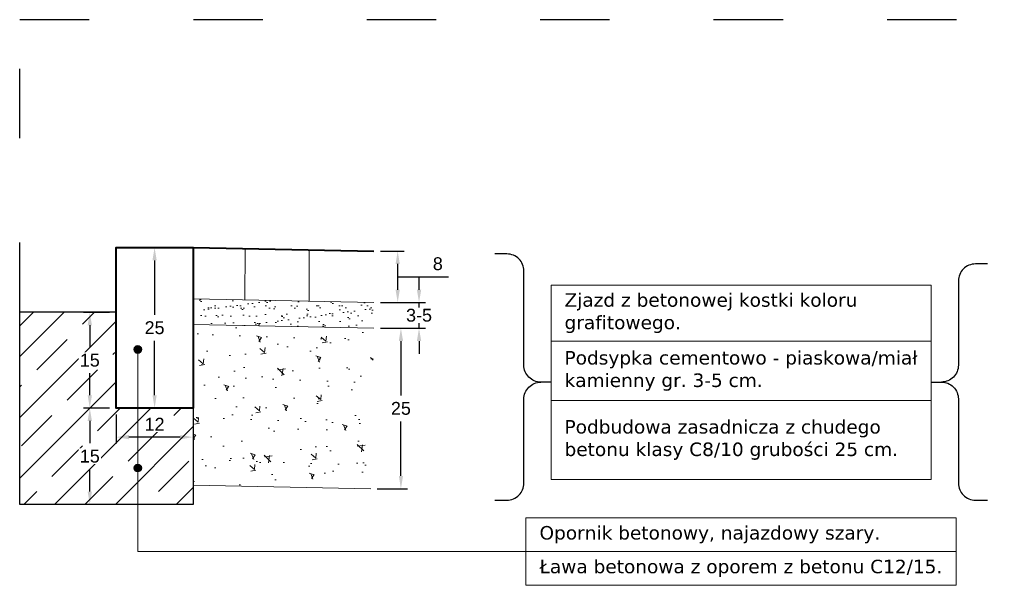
# Model space of a CAD drawing. Header units: millimetres. Extents: x 2422 to 2697, y 999 to 1037.
# Tile 4 of 48: x 2658.9 to 2660.433, y 1003.197 to 1004.078. Entities that reach past the tile are written whole.
import ezdxf

# ---------------------------------------------------------------- set-up
doc = ezdxf.new("R2010")
doc.units = ezdxf.units.MM
doc.linetypes.add('ACAD_ISO03W100', pattern=[30, 12, -18])
for name, color, linetype, lineweight in [('_JB_Opisowe', 7, 'Continuous', 0), ('_PN-konstrukcja_linie', 7, 'Continuous', 18), ('_PN-kostka_szara', 251, 'Continuous', 13), ('_PN-kraweznik', 7, 'Continuous', 40), ('_PN-nawierzchnia_kostka_szara', 251, 'Continuous', 40), ('_PN-podsypka_wypełnienie', 7, 'Continuous', 9), ('_PN-ława-wypełnienie', 7, 'Continuous', 0), ('_SZK-wymiary_0.2', 7, 'Continuous', 15), ('zjazd', 10, 'Continuous', 9)]:
    doc.layers.add(name, color=color, linetype=linetype, lineweight=lineweight)
doc.layers.add('_PN-ława', color=7, linetype='Continuous')
doc.layers.add('_SZK-opis_0.2', color=7, linetype='Continuous')
doc.layers.add('Podbudowa_beton', color=7, linetype='Continuous', lineweight=13, true_color=0x906713)
doc.layers.add('TEMP', color=80, linetype='Continuous', plot=False)
doc.styles.add('kuba', font='verdana.ttf', dxfattribs={"height": 0.1})
doc.styles.add('standard szczeg', font='arial.ttf', dxfattribs={"height": 0.02})
doc.dimstyles.new('p normalny szczeg.', dxfattribs={"dimtxt": 0.02, "dimasz": 0.02, "dimexe": 0.01, "dimexo": 0.01, "dimgap": 0.01, "dimtad": 1, "dimtih": 1, "dimtoh": 1, "dimdec": 0, "dimlfac": 100, "dimzin": 1, "dimtxsty": 'standard szczeg', "dimcen": 2.5, "dimazin": 0, "dimtfac": 1, "dimtdec": 0, "dimtmove": 0, "dimatfit": 3, "dimfxl": 1, "dimarcsym": 0})

# ---------------------------------------------------------------- blocks, each defined once
blk = doc.blocks.new('*D151')
at = {"layer": '_SZK-wymiary_0.2', "color": 0, "lineweight": -2, "transparency": 16777216}
for p, q in [((2659.1097, 1003.7033), (2659.1097, 1003.6185)), ((2659.1097, 1003.4933), (2659.1097, 1003.5781))]:
    blk.add_line(p, q, dxfattribs=at)
at = {"layer": '_SZK-wymiary_0.2', "color": 0, "transparency": 16777216}
for points in [[(2659.1064, 1003.7033), (2659.113, 1003.7033), (2659.1097, 1003.7233)], [(2659.1064, 1003.4933), (2659.113, 1003.4933), (2659.1097, 1003.4733)]]:
    blk.add_solid(points, dxfattribs=at)
at = {"layer": 'Defpoints', "color": 0, "transparency": 16777216}
for p in [(2659.1097, 1003.7233), (2659.1097, 1003.7233), (2659.1097, 1003.4733)]:
    blk.add_point(p, dxfattribs=at)
at = {"layer": '_SZK-wymiary_0.2', "color": 0, "transparency": 16777216, "insert": (2659.1097, 1003.5983), "char_height": 0.02, "attachment_point": 5, "style": 'standard szczeg', "bg_fill": 3, "box_fill_scale": 1.1, "bg_fill_color": 256, "bg_fill_true_color": 13158600, "bg_fill_transparency": 0}
blk.add_mtext('25', dxfattribs=at)
blk = doc.blocks.new('*D152')
at = {"layer": '_SZK-wymiary_0.2', "color": 0, "lineweight": -2, "transparency": 16777216}
for p, q in [((2659.0497, 1003.4633), (2659.0497, 1003.418)), ((2659.1697, 1003.4633), (2659.1697, 1003.418)), ((2659.1497, 1003.428), (2659.0697, 1003.428))]:
    blk.add_line(p, q, dxfattribs=at)
at = {"layer": '_SZK-wymiary_0.2', "color": 0, "transparency": 16777216}
for points in [[(2659.0697, 1003.4314), (2659.0697, 1003.4247), (2659.0497, 1003.428)], [(2659.1497, 1003.4314), (2659.1497, 1003.4247), (2659.1697, 1003.428)]]:
    blk.add_solid(points, dxfattribs=at)
at = {"layer": 'Defpoints', "color": 0, "transparency": 16777216}
for p in [(2659.0497, 1003.4733), (2659.1697, 1003.4733), (2659.0497, 1003.428)]:
    blk.add_point(p, dxfattribs=at)
at = {"layer": '_SZK-wymiary_0.2', "color": 0, "transparency": 16777216, "insert": (2659.1097, 1003.4481), "char_height": 0.02, "attachment_point": 5, "style": 'standard szczeg', "bg_fill": 3, "box_fill_scale": 1.1, "bg_fill_color": 256, "bg_fill_true_color": 13158600, "bg_fill_transparency": 0}
blk.add_mtext('12', dxfattribs=at)
blk = doc.blocks.new('*D153')
at = {"layer": '_SZK-wymiary_0.2', "color": 0, "lineweight": -2, "transparency": 16777216}
for p, q in [((2659.0397, 1003.6221), (2658.9988, 1003.6221)), ((2659.0088, 1003.6021), (2659.0088, 1003.5679)), ((2659.0088, 1003.4933), (2659.0088, 1003.5275)), ((2659.0397, 1003.4733), (2658.9988, 1003.4733))]:
    blk.add_line(p, q, dxfattribs=at)
at = {"layer": '_SZK-wymiary_0.2', "color": 0, "transparency": 16777216}
for points in [[(2659.0055, 1003.6021), (2659.0122, 1003.6021), (2659.0088, 1003.6221)], [(2659.0055, 1003.4933), (2659.0122, 1003.4933), (2659.0088, 1003.4733)]]:
    blk.add_solid(points, dxfattribs=at)
at = {"layer": 'Defpoints', "color": 0, "transparency": 16777216}
for p in [(2659.0088, 1003.6221), (2659.0497, 1003.6221), (2659.0497, 1003.4733)]:
    blk.add_point(p, dxfattribs=at)
at = {"layer": '_SZK-wymiary_0.2', "color": 0, "transparency": 16777216, "insert": (2659.0088, 1003.5477), "char_height": 0.02, "attachment_point": 5, "style": 'standard szczeg', "bg_fill": 3, "box_fill_scale": 1.1, "bg_fill_color": 256, "bg_fill_true_color": 13158600, "bg_fill_transparency": 0}
blk.add_mtext('15', dxfattribs=at)
blk = doc.blocks.new('*D154')
at = {"layer": '_SZK-wymiary_0.2', "color": 0, "lineweight": -2, "transparency": 16777216}
for p, q in [((2659.0397, 1003.4733), (2658.9988, 1003.4733)), ((2659.0088, 1003.4533), (2659.0088, 1003.4185)), ((2659.0088, 1003.3433), (2659.0088, 1003.3781)), ((2659.0397, 1003.3233), (2658.9988, 1003.3233))]:
    blk.add_line(p, q, dxfattribs=at)
at = {"layer": '_SZK-wymiary_0.2', "color": 0, "transparency": 16777216}
for points in [[(2659.0055, 1003.4533), (2659.0122, 1003.4533), (2659.0088, 1003.4733)], [(2659.0055, 1003.3433), (2659.0122, 1003.3433), (2659.0088, 1003.3233)]]:
    blk.add_solid(points, dxfattribs=at)
at = {"layer": 'Defpoints', "color": 0, "transparency": 16777216}
for p in [(2659.0088, 1003.4733), (2659.0497, 1003.4733), (2659.0497, 1003.3233)]:
    blk.add_point(p, dxfattribs=at)
at = {"layer": '_SZK-wymiary_0.2', "color": 0, "transparency": 16777216, "insert": (2659.0088, 1003.3983), "char_height": 0.02, "attachment_point": 5, "style": 'standard szczeg', "bg_fill": 3, "box_fill_scale": 1.1, "bg_fill_color": 256, "bg_fill_true_color": 13158600, "bg_fill_transparency": 0}
blk.add_mtext('15', dxfattribs=at)
blk = doc.blocks.new('*D155')
at = {"layer": '_SZK-wymiary_0.2', "color": 0, "lineweight": -2, "ltscale": 0.09, "transparency": 16777216}
for p, q in [((2659.4612, 1003.7176), (2659.4982, 1003.7176)), ((2659.4882, 1003.6576), (2659.4882, 1003.6976)), ((2659.4882, 1003.6776), (2659.534, 1003.6776)), ((2659.534, 1003.6776), (2659.5672, 1003.6776)), ((2659.4612, 1003.6376), (2659.4982, 1003.6376))]:
    blk.add_line(p, q, dxfattribs=at)
at = {"layer": '_SZK-wymiary_0.2', "color": 0, "ltscale": 0.09, "transparency": 16777216}
for points in [[(2659.4849, 1003.6976), (2659.4915, 1003.6976), (2659.4882, 1003.7176)], [(2659.4849, 1003.6576), (2659.4915, 1003.6576), (2659.4882, 1003.6376)]]:
    blk.add_solid(points, dxfattribs=at)
at = {"layer": 'Defpoints', "color": 0, "ltscale": 0.09, "transparency": 16777216}
for p in [(2659.4512, 1003.7176), (2659.4882, 1003.7176), (2659.4512, 1003.6376)]:
    blk.add_point(p, dxfattribs=at)
at = {"layer": '_SZK-wymiary_0.2', "color": 0, "ltscale": 0.09, "transparency": 16777216, "insert": (2659.5506, 1003.6979), "char_height": 0.02, "attachment_point": 5, "style": 'standard szczeg', "bg_fill": 3, "box_fill_scale": 1.1, "bg_fill_color": 256, "bg_fill_true_color": 13158600, "bg_fill_transparency": 0}
blk.add_mtext('8', dxfattribs=at)
blk = doc.blocks.new('*D156')
at = {"layer": '_SZK-wymiary_0.2', "color": 0, "lineweight": -2, "transparency": 16777216}
for p, q in [((2659.5214, 1003.6576), (2659.5214, 1003.6776)), ((2659.4612, 1003.6376), (2659.5314, 1003.6376)), ((2659.5214, 1003.5977), (2659.5214, 1003.6376)), ((2659.462, 1003.5977), (2659.5314, 1003.5977)), ((2659.5214, 1003.5777), (2659.5214, 1003.5577))]:
    blk.add_line(p, q, dxfattribs=at)
at = {"layer": '_SZK-wymiary_0.2', "color": 0, "transparency": 16777216}
for points in [[(2659.5181, 1003.6576), (2659.5248, 1003.6576), (2659.5214, 1003.6376)], [(2659.5181, 1003.5777), (2659.5248, 1003.5777), (2659.5214, 1003.5977)]]:
    blk.add_solid(points, dxfattribs=at)
at = {"layer": 'Defpoints', "color": 0, "transparency": 16777216}
for p in [(2659.4512, 1003.6376), (2659.452, 1003.5977)]:
    blk.add_point(p, dxfattribs=at)
at = {"layer": '_SZK-wymiary_0.2', "color": 0, "transparency": 16777216, "insert": (2659.5214, 1003.6177), "char_height": 0.02, "attachment_point": 5, "style": 'standard szczeg', "bg_fill": 3, "box_fill_scale": 1.1, "bg_fill_color": 256, "bg_fill_true_color": 13158600, "bg_fill_transparency": 0}
blk.add_mtext('3-5', dxfattribs=at)
at = {"layer": 'Defpoints', "color": 0, "transparency": 16777216}
blk.add_point((2659.5214, 1003.6376), dxfattribs=at)
blk = doc.blocks.new('*D157')
at = {"layer": '_SZK-wymiary_0.2', "color": 0, "lineweight": -2, "transparency": 16777216}
for p, q in [((2659.4612, 1003.5976), (2659.5032, 1003.5976)), ((2659.4932, 1003.5776), (2659.4932, 1003.4929)), ((2659.4932, 1003.3677), (2659.4932, 1003.4525)), ((2659.4562, 1003.3477), (2659.5032, 1003.3477))]:
    blk.add_line(p, q, dxfattribs=at)
at = {"layer": '_SZK-wymiary_0.2', "color": 0, "transparency": 16777216}
for points in [[(2659.4899, 1003.5776), (2659.4966, 1003.5776), (2659.4932, 1003.5976)], [(2659.4899, 1003.3677), (2659.4966, 1003.3677), (2659.4932, 1003.3477)]]:
    blk.add_solid(points, dxfattribs=at)
at = {"layer": 'Defpoints', "color": 0, "transparency": 16777216}
for p in [(2659.4512, 1003.5976), (2659.4462, 1003.3477), (2659.4932, 1003.3477)]:
    blk.add_point(p, dxfattribs=at)
at = {"layer": '_SZK-wymiary_0.2', "color": 0, "transparency": 16777216, "insert": (2659.4932, 1003.4727), "char_height": 0.02, "attachment_point": 5, "style": 'standard szczeg'}
blk.add_mtext('25', dxfattribs=at)

msp = doc.modelspace()

# ---------------------------------------------------------------- hatches: boundary and pattern name
at = {"layer": '_PN-podsypka_wypełnienie', "ltscale": 0.09}
h = msp.add_hatch(dxfattribs=at)
h.set_pattern_fill('AR-SAND', color=256, scale=0.0005, style=0)
h.set_pattern_definition([(37.5, (135.625239, -854.637432), (-0.00080001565, 0.02447066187), [0, -0.019304, 0, -0.02159, 0, -0.0206375]), (7.5, (135.62524, -854.637432), (0.02247616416, 0.03584125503), [0, -0.010414, 0, -0.017399, 0, -0.0066675]), (327.5, (135.609618, -854.637432), (0.03954961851, 7.185923e-05), [0, -0.00635, 0, -0.02286, 0, -0.029845]), (317.5, (135.609618, -854.637432), (0.03817782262, 0.01114646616), [0, -0.003175, 0, -0.014986, 0, -0.017145])])
h.paths.add_polyline_path([(2659.1697, 1003.6033), (2659.1697, 1003.6433), (2659.4512, 1003.6376), (2659.4512, 1003.5976)])
at = {"layer": '_PN-ława-wypełnienie'}
h = msp.add_hatch(dxfattribs=at)
h.set_pattern_fill('JIS_STN_1E', color=256, scale=0.067035, style=0)
h.set_pattern_definition([(45, (2653.14345, 994.7637), (-0.0474008, 0.0474008), []), (45, (2653.19071, 994.7637), (-0.0474008, 0.0474008), [0.06703484, -0.0335174])])
h.paths.add_polyline_path([(2659.1697, 1003.4733), (2659.1697, 1003.3233), (2658.8997, 1003.3233), (2658.8997, 1003.6233), (2659.0497, 1003.6233), (2659.0497, 1003.4733)])
at = {"layer": '_SZK-opis_0.2', "lineweight": 0, "ltscale": 0.09}
h = msp.add_hatch(color=256, dxfattribs=at)
h.dxf.hatch_style = 1
h.paths.add_polyline_path([(2659.0896, 1003.5645, -1), (2659.0776, 1003.5645, -1)])
h = msp.add_hatch(color=256, dxfattribs=at)
h.dxf.hatch_style = 1
h.paths.add_polyline_path([(2659.0896, 1003.3798, -1), (2659.0776, 1003.3798, -1)])
at = {"layer": 'Podbudowa_beton', "ltscale": 0.09}
h = msp.add_hatch(dxfattribs=at)
h.set_pattern_fill('AR-CONC', scale=0.0005, angle=90)
h.set_pattern_definition([(140, (-869.14316, 814.779125), (0.0079695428, 0.0910923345), [0.009525, -0.104775]), (85, (-869.14316, 814.77913), (-0.0955284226, -0.0176217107), [0.00762, -0.083820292]), (190.4514447, (-869.1425, 814.78672), (-0.087558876, 0.0734706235), [0.0080950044, -0.0890451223]), (136.1842, (-869.16856, 814.77913), (0.021021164, 0.1355395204), [0.0142875, -0.1571625]), (186.6355576, (-869.16681, 814.79042), (-0.1237130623, 0.118702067), [0.0121425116, -0.133567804]), (81.184151, (-869.16856, 814.77913), (-0.1237130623, 0.118702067), [0.0114299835, -0.125729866]), (111, (-869.16221, 814.791825), (0.0511325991, 0.0758071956), [0.009525, -0.104775]), (56, (-869.16221, 814.79183), (-0.092093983, 0.0309010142), [0.00762, -0.08382]), (161.451445, (-869.15795, 814.79814), (-0.0409613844, 0.1067082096), [0.0080950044, -0.0890449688]), (127.5, (-869.143163, 814.779125), (-0.04227751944, 0.00154430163), [0, -0.082804, 0, -0.08509, 0, -0.0841375]), (97.5, (-869.143163, 814.779125), (-0.0500902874, 0.03340983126), [0, -0.048514, 0, -0.080899, 0, -0.0320675]), (57.5, (-869.143163, 814.750804), (0.002864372, 0.06779529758), [0, -0.03175, 0, -0.09906, 0, -0.131445]), (47.5, (-869.143163, 814.738104), (-0.0127132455, 0.0740645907), [0, -0.041275, 0, -0.065786, 0, -0.093345])])
h.paths.add_polyline_path([(2659.1697, 1003.3532), (2659.1697, 1003.6033), (2659.4512, 1003.5976), (2659.4462, 1003.3477)])

# ---------------------------------------------------------------- linework, layer by layer
at = {"layer": '_JB_Opisowe', "ltscale": 0.09}
for p, q in [((2659.7269, 1003.6648), (2659.7269, 1003.3623)), ((2660.3189, 1003.6648), (2660.3189, 1003.3623)), ((2660.3579, 1003.3023), (2660.3579, 1003.2498)), ((2660.3579, 1003.2498), (2660.3579, 1003.1973))]:
    msp.add_line(p, q, dxfattribs=at)
at = {"layer": '_JB_Opisowe'}
for p, q in [((2659.7269, 1003.6648), (2660.3189, 1003.6648)), ((2659.7269, 1003.5773), (2660.3189, 1003.5773)), ((2659.7269, 1003.4848), (2660.3189, 1003.4848)), ((2659.7269, 1003.3623), (2660.3189, 1003.3623)), ((2660.3579, 1003.2498), (2659.6879, 1003.2498)), ((2660.3579, 1003.1973), (2659.6879, 1003.1973))]:
    msp.add_line(p, q, dxfattribs=at)
at = {"layer": '_JB_Opisowe', "ltscale": 0.5}
msp.add_line((2659.6879, 1003.3023), (2660.3579, 1003.3023), dxfattribs=at)
at = {"layer": '_JB_Opisowe', "ltscale": 0.02}
for p, q in [((2659.6879, 1003.2498), (2659.6879, 1003.3023)), ((2659.6879, 1003.1973), (2659.6879, 1003.2498))]:
    msp.add_line(p, q, dxfattribs=at)
at = {"layer": '_PN-konstrukcja_linie', "ltscale": 0.09}
for p, q in [((2659.1697, 1003.6033), (2659.4512, 1003.5976)), ((2659.1697, 1003.3532), (2659.4462, 1003.3477))]:
    msp.add_line(p, q, dxfattribs=at)
at = {"layer": '_PN-kostka_szara', "lineweight": 9}
msp.add_line((2659.1697, 1003.6433), (2659.4512, 1003.6376), dxfattribs=at)
at = {"layer": '_PN-nawierzchnia_kostka_szara'}
msp.add_line((2659.1697, 1003.7233), (2659.4512, 1003.7176), dxfattribs=at)
at = {"layer": '_PN-ława'}
msp.add_lwpolyline([(2659.1697, 1003.4733), (2659.1697, 1003.3233), (2658.8997, 1003.3233), (2658.8997, 1003.6233), (2659.0497, 1003.6233), (2659.0497, 1003.4733)], close=True, dxfattribs=at)
at = {"layer": '_SZK-opis_0.2', "ltscale": 0.09}
for p, q in [((2659.7269, 1003.5136), (2659.711, 1003.5136)), ((2660.3189, 1003.5138), (2660.3347, 1003.5138))]:
    msp.add_line(p, q, dxfattribs=at)
for points in [[(2659.6394, 1003.3299), (2659.6583, 1003.3299, 0.414214), (2659.6846, 1003.3563), (2659.6846, 1003.4872, -0.414214), (2659.711, 1003.5136, -0.414214), (2659.6846, 1003.54), (2659.6846, 1003.6868, 0.414214), (2659.6583, 1003.7132), (2659.6395, 1003.7132)], [(2660.4063, 1003.6976), (2660.3875, 1003.6976, 0.414214), (2660.3611, 1003.6712), (2660.3611, 1003.5402, -0.414214), (2660.3347, 1003.5138, -0.414214), (2660.3611, 1003.4874), (2660.3611, 1003.4434), (2660.3611, 1003.3563, 0.414214), (2660.3875, 1003.3299), (2660.4064, 1003.3299)]]:
    msp.add_lwpolyline(points, format="xyb", dxfattribs=at)
at = {"layer": '_SZK-opis_0.2', "lineweight": 18, "ltscale": 0.09}
for centre in [(2659.0836, 1003.5645), (2659.0836, 1003.3798)]:
    msp.add_circle(centre, 0.006, dxfattribs=at)
at = {"layer": '_SZK-wymiary_0.2', "ltscale": 0.02}
msp.add_lwpolyline([(2659.6879, 1003.2498), (2659.0836, 1003.2498), (2659.0836, 1003.5645)], dxfattribs=at)
at = {"layer": 'TEMP', "linetype": 'ACAD_ISO03W100', "ltscale": 0.009}
for points in [[(2658.8997, 1003.6233), (2658.8997, 1004.078)], [(2666.8381, 1004.078), (2658.8997, 1004.078)]]:
    msp.add_lwpolyline(points, dxfattribs=at)
at = {"layer": 'zjazd', "ltscale": 0.02}
for p, q in [((2659.2503, 1003.6417), (2659.2507, 1003.7217)), ((2659.3502, 1003.6397), (2659.3506, 1003.7197))]:
    msp.add_line(p, q, dxfattribs=at)

# ---------------------------------------------------------------- texts
at = {"layer": '_JB_Opisowe', "char_height": 0.021, "style": 'kuba'}
for s, insert, width, attachment_point in [('\\pxl1,ql;Zjazd z betonowej kostki koloru grafitowego.', (2659.7269, 1003.6211), 0.590954, 4), ('\\pxl1,ql;Podsypka cementowo - piaskowa/miał kamienny gr. 3-5 cm.', (2659.7269, 1003.5311), 0.591947, 4), ('\\A1;\\pxl1;Podbudowa zasadnicza z chudego betonu klasy C8/10 grubości 25 cm. ', (2659.7269, 1003.4236), 0.570151, 4), ('\\pxl1,ql;Opornik betonowy, najazdowy szary.', (2660.3579, 1003.2761), 0.669957, 6), ('\\A1;\\pxl1,ql;Ława betonowa z oporem z betonu C12/15.', (2660.3579, 1003.2236), 0.669957, 6)]:
    msp.add_mtext(s, dxfattribs=dict(at, insert=insert, width=width, attachment_point=attachment_point))

# ---------------------------------------------------------------- next in the draw order: dimensions: what is measured, and where the dimension line sits
at = {"layer": '_SZK-wymiary_0.2'}
dim = msp.add_linear_dim(base=(2659.1097, 1003.7233), p1=(2659.1097, 1003.4733), p2=(2659.1097, 1003.7233), angle=90, dimstyle='p normalny szczeg.', override={"dimtfill": 1}, dxfattribs=at)
dim.commit()
dim.dimension.update_dxf_attribs({"geometry": '*D151', "text_midpoint": (2659.1097, 1003.5983)})
at = {"layer": '_SZK-wymiary_0.2', "ltscale": 0.09}
dim = msp.add_linear_dim(base=(2659.4882, 1003.7176), p1=(2659.4512, 1003.6376), p2=(2659.4512, 1003.7176), angle=90, dimstyle='p normalny szczeg.', override={"dimtmove": 1, "dimtfill": 1}, dxfattribs=at)
dim.commit()
dim.dimension.update_dxf_attribs({"geometry": '*D155', "text_midpoint": (2659.544, 1003.6776), "dimtype": 160})

# ---------------------------------------------------------------- next in the draw order: dimensions: what is measured, and where the dimension line sits
at = {"layer": '_SZK-wymiary_0.2'}
dim = msp.add_linear_dim(base=(2659.5214, 1003.6376), p1=(2659.452, 1003.5977), p2=(2659.4512, 1003.6376), angle=90, text='3-5', dimstyle='p normalny szczeg.', override={"dimtfill": 1}, dxfattribs=at)
dim.commit()
dim.dimension.update_dxf_attribs({"geometry": '*D156', "text_midpoint": (2659.5214, 1003.6177), "dimtype": 160})
dim = msp.add_linear_dim(base=(2659.0497, 1003.428), p1=(2659.1697, 1003.4733), p2=(2659.0497, 1003.4733), angle=180, dimstyle='p normalny szczeg.', override={"dimtfill": 1}, dxfattribs=at)
dim.commit()
dim.dimension.update_dxf_attribs({"geometry": '*D152', "text_midpoint": (2659.1097, 1003.4481)})

# ---------------------------------------------------------------- next in the draw order: dimensions: what is measured, and where the dimension line sits
dim = msp.add_linear_dim(base=(2659.0088, 1003.6221), p1=(2659.0497, 1003.4733), p2=(2659.0497, 1003.6221), angle=90, dimstyle='p normalny szczeg.', override={"dimtfill": 1}, dxfattribs=at)
dim.commit()
dim.dimension.update_dxf_attribs({"geometry": '*D153', "text_midpoint": (2659.0088, 1003.5477)})
dim = msp.add_linear_dim(base=(2659.4932, 1003.3477), p1=(2659.4512, 1003.5976), p2=(2659.4462, 1003.3477), angle=90, dimstyle='p normalny szczeg.', dxfattribs=at)
dim.commit()
dim.dimension.update_dxf_attribs({"geometry": '*D157', "text_midpoint": (2659.4932, 1003.4727)})

# ---------------------------------------------------------------- next in the draw order: dimensions: what is measured, and where the dimension line sits
dim = msp.add_linear_dim(base=(2659.0088, 1003.4733), p1=(2659.0497, 1003.3233), p2=(2659.0497, 1003.4733), angle=90, dimstyle='p normalny szczeg.', override={"dimtfill": 1}, dxfattribs=at)
dim.commit()
dim.dimension.update_dxf_attribs({"geometry": '*D154', "text_midpoint": (2659.0088, 1003.3983)})

# ---------------------------------------------------------------- next in the draw order: linework, layer by layer
at = {"layer": '_PN-kraweznik', "ltscale": 0.09}
msp.add_lwpolyline([(2659.1697, 1003.4733), (2659.0497, 1003.4733), (2659.0497, 1003.7233), (2659.1697, 1003.7233)], close=True, dxfattribs=at)

doc.saveas('drawing.dxf')
